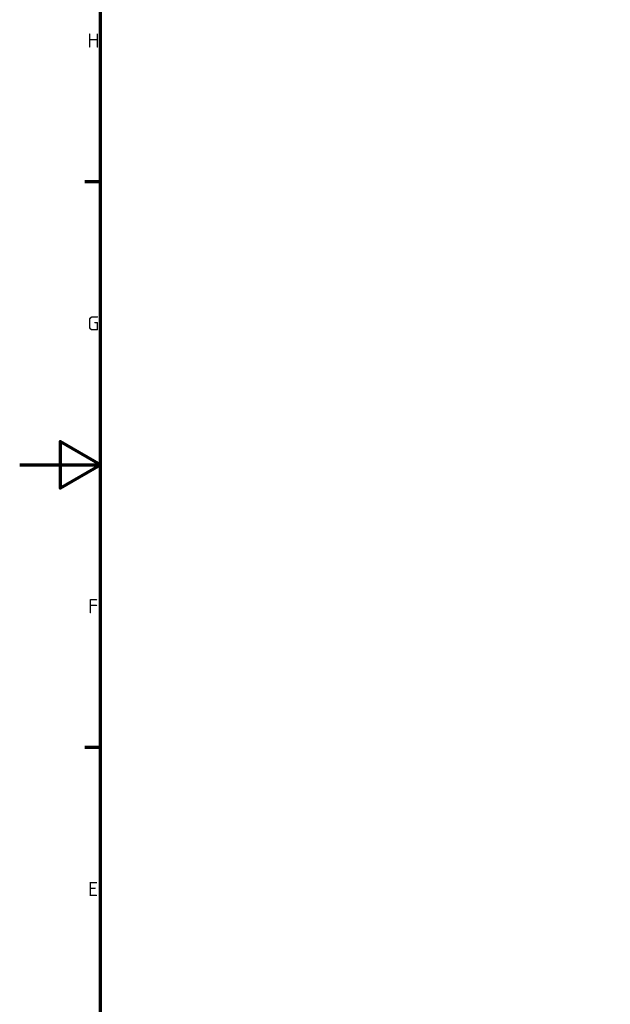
# Model space of a CAD drawing. Header units: millimetres. Extents: x 0 to 2239, y -60 to 841.
# Tile 16 of 151: x 0 to 146, y 287 to 531. Entities that reach past the tile are written whole.
import ezdxf

# ---------------------------------------------------------------- set-up
doc = ezdxf.new("R2010")
doc.units = ezdxf.units.MM
doc.layers.get('0').update_dxf_attribs({"lineweight": 25})
doc.layers.add('Rahmen (ISO)', color=7, linetype='Continuous', lineweight=70)
doc.styles.add('Notiztext (DIN)', font='isocpeur.ttf')

# ---------------------------------------------------------------- blocks, each defined once
blk = doc.blocks.new('Ränder Vorgaberahmen')
at = {"layer": 'Rahmen (ISO)'}
for p, q in [((20, 490.58), (16.1, 490.58)), ((20, 350.42), (16.1, 350.42))]:
    blk.add_line(p, q, dxfattribs=at)
at = {"layer": 'Rahmen (ISO)', "flags": 128}
for points in [[(20, 20), (20, 821), (1169, 821), (1169, 20), (20, 20)], [(0, 420.5), (20, 420.5), (10, 426.27), (10, 414.73), (20, 420.5)]]:
    blk.add_lwpolyline(points, dxfattribs=at)
at = {"layer": 'Rahmen (ISO)', "char_height": 3.5, "attachment_point": 7, "style": 'Notiztext (DIN)'}
for s, insert in [('H', (16.75, 523.88)), ('G', (16.75, 453.79)), ('F', (16.93, 383.71)), ('E', (16.93, 313.63))]:
    blk.add_mtext(s, dxfattribs=dict(at, insert=insert))

msp = doc.modelspace()

# ---------------------------------------------------------------- block references
msp.add_blockref('Ränder Vorgaberahmen', (0, 0))

doc.saveas('drawing.dxf')
